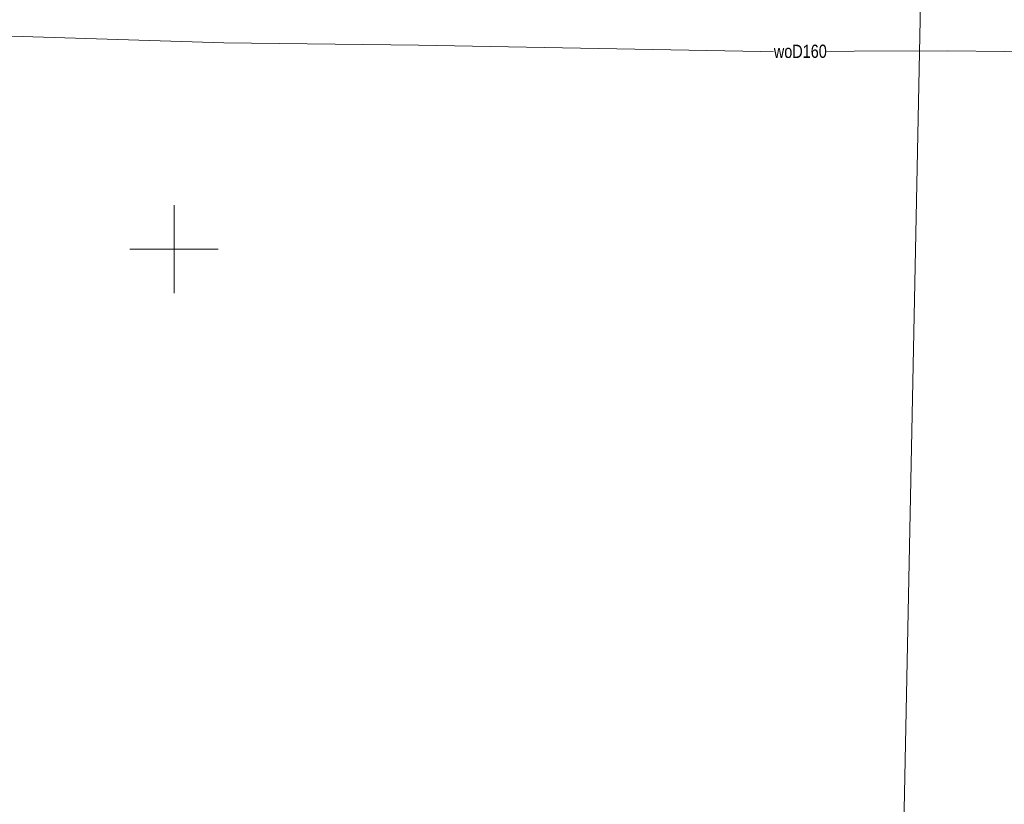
# Model space of a CAD drawing. Header units: metres. Extents: x 5504996 to 5514259, y 5943254 to 5951281.
# Tile 208 of 256: x 5509641 to 5509697, y 5947819 to 5947863. Entities that reach past the tile are written whole.
import ezdxf

# ---------------------------------------------------------------- set-up
doc = ezdxf.new("R2010")
doc.units = ezdxf.units.M
doc.linetypes.add('L_0_02', pattern=[0])
for name, color, linetype, lineweight, true_color in [('EGB_DzialkaEwidencyjna', 7, 'L_0_02', 18, 0x000000), ('GES_PrzewodWodociagowy', 5, 'CONTINUOUS', 18, 0x0000ff), ('krzyże', 7, 'CONTINUOUS', 18, 0x000000)]:
    doc.layers.add(name, color=color, linetype=linetype, lineweight=lineweight, true_color=true_color)
doc.styles.get("Standard").update_dxf_attribs({"font": 'simplex.shx'})

msp = doc.modelspace()

# ---------------------------------------------------------------- linework, layer by layer
at = {"layer": 'EGB_DzialkaEwidencyjna', "linetype": 'CONTINUOUS', "lineweight": 18}
msp.add_line((5509690.94, 5947795.25), (5509692.34, 5947863.96), dxfattribs=at)
at = {"layer": 'GES_PrzewodWodociagowy', "color": 5, "linetype": 'Continuous', "lineweight": 18, "true_color": 0x0000ff, "flags": 128}
msp.add_lwpolyline([(5509578.44, 5947861.67), (5509585.87, 5947861.48), (5509599.95, 5947861.58), (5509613.76, 5947861.62), (5509628.33, 5947861.71), (5509639.58, 5947862.13), (5509652.82, 5947861.71), (5509663.86, 5947861.58), (5509683.28, 5947861.21), (5509693.87, 5947861.26), (5509716.5, 5947860.99), (5509734.84, 5947861.08), (5509747.15, 5947860.94), (5509755.02, 5947861.08), (5509774.76, 5947860.94)], dxfattribs=at)
at = {"layer": 'krzyże', "linetype": 'Continuous', "lineweight": 18, "flags": 128}
for points in [[(5509650, 5947847.5), (5509650, 5947852.5)], [(5509647.5, 5947850), (5509652.5, 5947850)]]:
    msp.add_lwpolyline(points, dxfattribs=at)

# ---------------------------------------------------------------- next in the draw order: texts
at = {"layer": 'GES_PrzewodWodociagowy', "color": 5, "true_color": 0x0000ff, "insert": (5509685.52, 5947861.22), "char_height": 0.75, "attachment_point": 5, "rotation": 0.2, "line_spacing_factor": 0.9, "bg_fill": 3, "box_fill_scale": 1, "bg_fill_color": 0, "bg_fill_transparency": 0}
msp.add_mtext('\\W0.7818x;\\fArial|b0|i0;woD160', dxfattribs=at)

doc.saveas('drawing.dxf')
